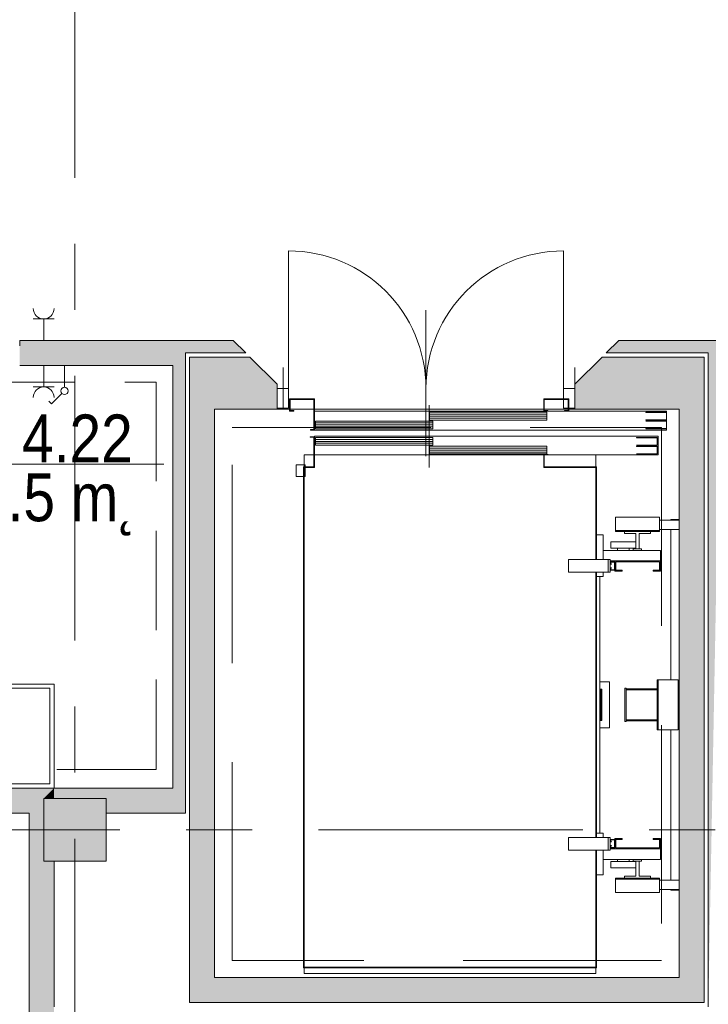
# Model space of a CAD drawing. Header units: centimetres. Extents: x -2424 to 1783, y 5 to 2907.
# Tile 37 of 99: x -39 to 291, y 805 to 1277. Entities that reach past the tile are written whole.
import ezdxf

# ---------------------------------------------------------------- set-up
doc = ezdxf.new("R2010")
doc.units = ezdxf.units.CM
for name, pattern in [('Dash', [60, 30, -30]), ('Długa kreska', [142.875, 95.25, -47.625]), ('Hidden', [71.4375, 47.625, -23.8125]), ('IMPORT-ACAD_ISO02W100', [15875, 12700, -3175]), ('IMPORT-ACAD_ISO10W100', [45, 30, -7.5, 0, -7.5]), ('Oś', [222.25, 127, -31.75, 31.75, -31.75])]:
    doc.linetypes.add(name, pattern=pattern)
for name, color, linetype, lineweight in [('A-AREA-IDEN', 2, 'Continuous', 13), ('A-DETL', 90, 'Continuous', 9), ('A-DETL-GENF', 92, 'Continuous', 9), ('A-DETL-MEDM', 33, 'Continuous', 13), ('A-DOOR', 31, 'Continuous', 13), ('A-FLOR', 192, 'Continuous', 13), ('A-WALL', 113, 'Continuous', 13), ('E-ELEC-EQPM', 71, 'Continuous', 9), ('P-SANR-FIXT', 6, 'Continuous', 9), ('S-COLS', 52, 'Continuous', 13), ('S-GRID', 1, 'Continuous', 13)]:
    doc.layers.add(name, color=color, linetype=linetype, lineweight=lineweight)
doc.layers.add('A-WALL-PATT', color=111, linetype='Continuous', lineweight=13, plot=False)
doc.styles.add('Arial_11', font='arial.ttf', dxfattribs={"width": 0.85, "height": 23})

msp = doc.modelspace()

# ---------------------------------------------------------------- hatches: boundary and pattern name
at = {"layer": 'S-COLS', "lineweight": 9}
msp.add_hatch(color=251, dxfattribs=at).paths.add_polyline_path([(2.38, 873.33), (2.38, 903.33), (-27.62, 903.33), (-27.62, 873.33)], flags=0)

# ---------------------------------------------------------------- linework, layer by layer
at = {"layer": 'A-AREA-IDEN', "color": 251, "lineweight": 9}
msp.add_line((30.05, 1063.89), (-59.71, 1063.89), dxfattribs=at)
at = {"layer": 'A-DETL', "color": 251, "linetype": 'Hidden', "lineweight": 9}
for p, q in [((-131.62, 1103.33), (26.38, 1103.33)), ((26.38, 1103.33), (26.38, 917.33)), ((26.38, 917.33), (-131.62, 917.33))]:
    msp.add_line(p, q, dxfattribs=at)
at = {"layer": 'A-DETL', "color": 251, "linetype": 'Długa kreska', "lineweight": 9}
for p, q in [((62.93, 825.49), (62.93, 1081.49)), ((62.93, 1081.49), (268.93, 1081.49)), ((268.93, 1081.49), (268.93, 825.49)), ((268.93, 825.49), (62.93, 825.49))]:
    msp.add_line(p, q, dxfattribs=at)
at = {"layer": 'A-DETL', "color": 251, "linetype": 'Dash', "lineweight": 9}
for points, knots in [([(-555.62, 1472.57), (-478.91, 1472.57), (-450.62, 1472.57), (-439.12, 1472.57), (-439.12, 1461.07), (-439.12, 1432.79), (-439.12, 1329.11), (-439.12, 1326.28), (-439.12, 1289.33), (-402.17, 1289.33), (-399.34, 1289.33), (54.38, 1289.33), (347.2, 1289.33), (391.67, 1289.33), (413.88, 1267.11), (413.88, 1211.15), (413.88, 1019.9)], [0, 0, 0, 0, 1.274059, 1.834911, 2.395763, 3.964714, 5.438832, 7.007784, 7.847024, 8.686264, 14.083246, 22.278473, 30.929004, 34.961158, 36.402966, 39.45005, 39.45005, 39.45005, 39.45005]), ([(413.88, 1005.83), (413.88, 481.99), (413.88, 459.33), (364.5, 459.33), (291.38, 459.33)], [0, 0, 0, 0, 6.516551, 8.104138, 8.104138, 8.104138, 8.104138])]:
    msp.add_open_spline(points, degree=3, knots=knots, dxfattribs=at)
at = {"layer": 'A-DETL-GENF', "color": 251, "lineweight": 9}
for p, q in [((87.38, 1110.33), (87.38, 1090.33)), ((227.38, 1090.33), (227.38, 1110.33)), ((84.38, 1100.33), (84.38, 1090.78)), ((89.88, 1100.33), (84.38, 1100.33)), ((89.88, 1090.78), (89.88, 1100.33)), ((227.38, 1100.33), (221.88, 1100.33)), ((221.88, 1100.33), (221.88, 1090.78)), ((227.38, 1090.78), (227.38, 1100.33)), ((90.38, 1095.33), (90.38, 1089.33)), ((102.38, 1095.33), (90.38, 1095.33)), ((90.68, 1095.03), (102.08, 1095.03)), ((90.68, 1089.63), (90.68, 1095.03)), ((102.08, 1095.03), (102.08, 1080.63)), ((102.38, 1080.33), (102.38, 1095.33)), ((212.38, 1095.33), (212.38, 1089.33)), ((224.38, 1095.33), (212.38, 1095.33)), ((212.68, 1095.03), (224.08, 1095.03)), ((212.68, 1089.63), (212.68, 1095.03)), ((224.08, 1095.03), (224.08, 1089.63)), ((224.38, 1089.33), (224.38, 1095.33)), ((84.38, 1090.78), (89.88, 1090.78)), ((87.38, 1090.33), (90.38, 1090.33)), ((90.38, 1089.33), (92.38, 1089.33)), ((90.68, 1090.33), (102.08, 1090.33)), ((92.38, 1089.63), (90.68, 1089.63)), ((92.38, 1089.33), (92.38, 1089.63)), ((102.38, 1090.33), (212.38, 1090.33)), ((102.38, 1089.33), (102.38, 1080.33)), ((271.38, 1089.33), (102.38, 1089.33)), ((157.63, 1088.83), (157.63, 1085.13)), ((213.87, 1088.83), (157.63, 1088.83)), ((213.88, 1087.9), (157.63, 1087.9)), ((212.38, 1089.33), (214.38, 1089.33)), ((212.68, 1090.33), (224.08, 1090.33)), ((214.38, 1089.63), (212.68, 1089.63)), ((213.87, 1085.13), (213.87, 1088.83)), ((214.38, 1089.33), (214.38, 1089.63)), ((221.88, 1090.78), (227.38, 1090.78)), ((224.08, 1089.63), (222.38, 1089.63)), ((222.38, 1089.63), (222.38, 1089.33)), ((222.38, 1089.33), (224.38, 1089.33)), ((224.38, 1090.33), (227.38, 1090.33)), ((271.38, 1080.33), (271.38, 1089.33)), ((102.88, 1084.63), (102.88, 1080.93)), ((159.12, 1084.63), (102.88, 1084.63)), ((159.13, 1083.7), (102.88, 1083.7)), ((213.88, 1086.98), (157.63, 1086.98)), ((213.88, 1086.05), (157.63, 1086.05)), ((157.63, 1085.13), (213.87, 1085.13)), ((159.12, 1080.93), (159.12, 1084.63)), ((102.08, 1080.63), (100.38, 1080.63)), ((100.38, 1080.63), (100.38, 1080.33)), ((100.38, 1080.33), (102.38, 1080.33)), ((102.38, 1080.33), (271.38, 1080.33)), ((159.13, 1082.78), (102.88, 1082.78)), ((159.13, 1081.85), (102.88, 1081.85)), ((102.88, 1080.93), (159.12, 1080.93)), ((100.23, 1077.13), (100.23, 1076.83)), ((102.38, 1077.13), (100.23, 1077.13)), ((100.23, 1076.83), (102.08, 1076.83)), ((102.08, 1076.83), (102.08, 1062.63)), ((102.38, 1077.33), (102.38, 1068.48)), ((267.38, 1077.33), (102.38, 1077.33)), ((102.38, 1062.33), (102.38, 1077.13)), ((102.88, 1076.73), (102.88, 1073.03)), ((159.12, 1076.73), (102.88, 1076.73)), ((159.13, 1075.8), (102.88, 1075.8)), ((159.13, 1074.88), (102.88, 1074.88)), ((159.13, 1073.95), (102.88, 1073.95)), ((159.12, 1073.03), (159.12, 1076.73)), ((267.38, 1068.33), (267.38, 1077.33)), ((102.88, 1073.03), (159.12, 1073.03)), ((157.63, 1072.53), (157.63, 1068.83)), ((213.87, 1072.53), (157.63, 1072.53)), ((213.88, 1071.6), (157.63, 1071.6)), ((213.88, 1070.68), (157.63, 1070.68)), ((213.88, 1069.75), (157.63, 1069.75)), ((157.63, 1068.83), (213.87, 1068.83)), ((213.87, 1068.83), (213.87, 1072.53)), ((97.38, 1068.33), (97.38, 1063.58)), ((102.08, 1068.33), (97.38, 1068.33)), ((212.38, 1068.48), (102.38, 1068.48)), ((212.38, 1068.63), (212.38, 1062.33)), ((214.53, 1068.63), (212.38, 1068.63)), ((237.38, 1068.33), (212.68, 1068.33)), ((212.68, 1068.33), (214.53, 1068.33)), ((212.68, 1062.63), (212.68, 1068.33)), ((214.53, 1068.33), (214.53, 1068.63)), ((214.53, 1068.33), (267.38, 1068.33)), ((237.38, 1062.63), (237.38, 1068.33)), ((93.63, 1063.58), (93.63, 1058.08)), ((97.38, 1063.58), (93.63, 1063.58)), ((97.08, 1062.63), (97.08, 822.03)), ((102.08, 1062.63), (97.08, 1062.63)), ((97.38, 1062.63), (97.38, 1063.58)), ((97.38, 1063.58), (97.38, 1062.63)), ((97.88, 1063.58), (97.38, 1063.58)), ((97.38, 1062.33), (97.38, 1058.08)), ((97.38, 1062.33), (102.38, 1062.33)), ((97.38, 822.33), (97.38, 1062.33)), ((97.88, 1062.63), (97.88, 1063.58)), ((97.88, 1058.08), (97.88, 1062.33)), ((97.88, 1062.25), (97.88, 1059.4)), ((97.9, 1062.25), (97.88, 1062.25)), ((97.88, 1059.4), (97.9, 1059.4)), ((97.9, 1059.4), (97.9, 1062.25)), ((212.38, 1062.33), (237.38, 1062.33)), ((237.38, 1062.63), (212.68, 1062.63)), ((237.38, 1062.33), (237.38, 1062.63)), ((237.38, 1062.63), (237.38, 1062.33)), ((237.68, 1062.63), (237.38, 1062.63)), ((237.38, 1062.33), (237.38, 1018.08)), ((237.68, 1018.08), (237.68, 1062.63)), ((93.63, 1058.08), (97.08, 1058.08)), ((97.38, 1058.08), (97.88, 1058.08)), ((246.88, 1038.53), (246.88, 1032.03)), ((267.88, 1038.53), (246.88, 1038.53)), ((267.88, 1032.03), (267.88, 1038.53)), ((277.38, 1037.03), (267.88, 1037.03)), ((273.38, 1037.33), (273.38, 1037.03)), ((277.38, 1037.33), (273.38, 1037.33)), ((277.38, 1037.03), (277.38, 1037.33)), ((277.38, 1032.53), (277.38, 1037.03)), ((246.88, 1032.03), (267.88, 1032.03)), ((246.88, 1032.03), (267.88, 1032.03)), ((246.88, 1031.53), (246.88, 1032.03)), ((267.88, 1031.53), (246.88, 1031.53)), ((251.13, 1031.53), (251.13, 1030.63)), ((263.63, 1031.53), (251.13, 1031.53)), ((263.63, 1030.63), (263.63, 1031.53)), ((267.88, 1032.53), (277.38, 1032.53)), ((267.88, 1032.03), (267.88, 1031.53)), ((273.38, 1032.53), (273.38, 960.33)), ((277.38, 864.13), (277.38, 1032.53)), ((240.88, 1030.03), (237.68, 1030.03)), ((240.88, 1018.08), (240.88, 1030.03)), ((244.58, 1026.58), (244.58, 1023.58)), ((245.03, 1026.58), (244.58, 1026.58)), ((246.33, 1026.58), (245.03, 1026.58)), ((248.28, 1026.58), (246.33, 1026.58)), ((250.58, 1026.58), (248.28, 1026.58)), ((252.87, 1026.58), (250.58, 1026.58)), ((251.13, 1030.63), (256.58, 1030.63)), ((254.82, 1026.58), (252.87, 1026.58)), ((256.12, 1026.58), (254.82, 1026.58)), ((256.58, 1026.58), (256.12, 1026.58)), ((256.58, 1030.63), (256.58, 1023.33)), ((256.58, 1023.58), (256.58, 1026.58)), ((258.18, 1030.63), (263.63, 1030.63)), ((258.18, 1023.33), (258.18, 1030.63)), ((268.43, 1022.53), (240.88, 1022.53)), ((244.58, 1023.58), (245.03, 1023.58)), ((245.03, 1023.58), (246.33, 1023.58)), ((246.33, 1023.58), (248.28, 1023.58)), ((247.83, 1023.58), (247.83, 1022.53)), ((248.04, 1023.58), (247.83, 1023.58)), ((248.63, 1023.58), (248.04, 1023.58)), ((248.28, 1023.58), (250.58, 1023.58)), ((249.52, 1023.58), (248.63, 1023.58)), ((250.58, 1023.58), (249.52, 1023.58)), ((250.58, 1023.58), (252.87, 1023.58)), ((251.63, 1023.58), (250.58, 1023.58)), ((252.52, 1023.58), (251.63, 1023.58)), ((253.12, 1023.58), (252.52, 1023.58)), ((252.87, 1023.58), (254.82, 1023.58)), ((253.33, 1023.58), (253.12, 1023.58)), ((253.33, 1022.53), (253.33, 1023.58)), ((254.82, 1023.58), (256.12, 1023.58)), ((255.38, 1023.33), (255.38, 1022.53)), ((259.38, 1023.33), (255.38, 1023.33)), ((256.12, 1023.58), (256.58, 1023.58)), ((256.58, 1023.33), (258.18, 1023.33)), ((259.38, 1022.53), (259.38, 1023.33)), ((268.43, 1017.53), (268.43, 1022.53)), ((224.28, 1018.08), (243.28, 1018.08)), ((224.28, 1012.08), (224.28, 1018.08)), ((243.28, 1018.08), (243.28, 1012.08)), ((244.28, 1018.08), (243.28, 1018.08)), ((243.28, 1018.08), (243.28, 1012.08)), ((244.28, 1012.08), (244.28, 1018.08)), ((244.28, 1017.53), (268.43, 1017.53)), ((246.48, 1017.53), (244.28, 1017.53)), ((244.28, 1017.03), (244.28, 1015.93)), ((246.48, 1017.03), (244.28, 1017.03)), ((244.48, 1016.83), (246.28, 1016.83)), ((244.88, 1015.93), (244.48, 1016.83)), ((246.28, 1016.83), (246.28, 1013.23)), ((246.48, 1017.03), (246.48, 1017.53)), ((246.48, 1017.53), (246.48, 1012.53)), ((268.38, 1017.53), (246.48, 1017.53)), ((246.48, 1013.03), (246.48, 1017.03)), ((246.98, 1017.03), (267.88, 1017.03)), ((246.98, 1012.53), (246.98, 1017.03)), ((267.88, 1017.03), (267.88, 1012.53)), ((268.38, 1012.53), (268.38, 1017.53)), ((243.28, 1012.08), (224.28, 1012.08)), ((237.38, 1012.08), (237.38, 884.58)), ((237.68, 884.58), (237.68, 1012.08)), ((240.88, 1010.03), (240.88, 1012.08)), ((243.28, 1012.08), (244.28, 1012.08)), ((244.28, 1015.93), (244.88, 1015.93)), ((244.88, 1014.13), (244.28, 1014.13)), ((244.28, 1014.13), (244.28, 1013.03)), ((244.28, 1013.03), (246.48, 1013.03)), ((244.48, 1013.23), (244.88, 1014.13)), ((246.28, 1013.23), (244.48, 1013.23)), ((246.48, 1012.53), (246.98, 1012.53)), ((249.98, 1013.03), (246.98, 1013.03)), ((246.98, 1013.03), (246.98, 1012.53)), ((246.98, 1012.53), (249.98, 1012.53)), ((249.98, 1012.53), (249.98, 1013.03)), ((267.88, 1013.03), (264.88, 1013.03)), ((264.88, 1013.03), (264.88, 1012.53)), ((264.88, 1012.53), (267.88, 1012.53)), ((267.88, 1012.53), (267.88, 1013.03)), ((267.88, 1012.53), (268.38, 1012.53)), ((237.68, 1010.03), (240.88, 1010.03)), ((239.28, 886.63), (239.28, 1010.03)), ((266.88, 960.33), (266.88, 936.33)), ((267.38, 960.33), (266.88, 960.33)), ((267.38, 960.33), (276.88, 960.33)), ((267.38, 936.33), (267.38, 960.33)), ((267.38, 936.33), (267.38, 960.33)), ((276.88, 960.33), (276.88, 936.33)), ((243.93, 959.33), (239.28, 959.33)), ((239.28, 955.83), (239.73, 955.83)), ((239.73, 955.83), (239.73, 940.83)), ((240.28, 955.83), (239.73, 955.83)), ((239.73, 955.83), (239.73, 940.83)), ((240.28, 940.83), (240.28, 955.83)), ((243.93, 937.33), (243.93, 959.33)), ((251.38, 956.33), (251.38, 940.33)), ((251.88, 956.33), (251.38, 956.33)), ((251.88, 940.33), (251.88, 956.33)), ((251.88, 956.08), (251.88, 955.58)), ((266.88, 956.08), (251.88, 956.08)), ((251.88, 955.58), (266.88, 955.58)), ((266.88, 955.58), (266.88, 956.08)), ((251.88, 941.08), (251.88, 940.58)), ((266.88, 941.08), (251.88, 941.08)), ((266.88, 940.58), (266.88, 941.08)), ((239.73, 940.83), (239.28, 940.83)), ((239.28, 937.33), (243.93, 937.33)), ((239.73, 940.83), (240.28, 940.83)), ((251.38, 940.33), (251.88, 940.33)), ((251.88, 940.58), (266.88, 940.58)), ((266.88, 936.33), (267.38, 936.33)), ((276.88, 936.33), (267.38, 936.33)), ((273.38, 936.33), (273.38, 864.13)), ((224.28, 884.58), (243.28, 884.58)), ((224.28, 878.58), (224.28, 884.58)), ((240.88, 886.63), (237.68, 886.63)), ((240.88, 884.58), (240.88, 886.63)), ((243.28, 884.58), (243.28, 878.58)), ((244.28, 884.58), (243.28, 884.58)), ((243.28, 884.58), (243.28, 878.58)), ((244.28, 878.58), (244.28, 884.58)), ((244.28, 883.63), (244.28, 882.53)), ((246.48, 883.63), (244.28, 883.63)), ((244.28, 882.53), (244.88, 882.53)), ((244.88, 880.73), (244.28, 880.73)), ((244.28, 880.73), (244.28, 879.63)), ((244.28, 879.63), (246.48, 879.63)), ((244.48, 883.43), (246.28, 883.43)), ((244.88, 882.53), (244.48, 883.43)), ((244.48, 879.83), (244.88, 880.73)), ((246.28, 879.83), (244.48, 879.83)), ((246.28, 883.43), (246.28, 879.83)), ((246.48, 884.13), (246.48, 879.13)), ((246.98, 884.13), (246.48, 884.13)), ((246.48, 879.63), (246.48, 883.63)), ((246.48, 879.13), (246.48, 879.63)), ((249.98, 884.13), (246.98, 884.13)), ((246.98, 884.13), (246.98, 883.63)), ((246.98, 879.63), (246.98, 884.13)), ((246.98, 883.63), (249.98, 883.63)), ((267.88, 879.63), (246.98, 879.63)), ((249.98, 883.63), (249.98, 884.13)), ((267.88, 884.13), (264.88, 884.13)), ((264.88, 884.13), (264.88, 883.63)), ((264.88, 883.63), (267.88, 883.63)), ((267.88, 883.63), (267.88, 884.13)), ((268.38, 884.13), (267.88, 884.13)), ((267.88, 884.13), (267.88, 879.63)), ((268.38, 879.13), (268.38, 884.13)), ((243.28, 878.58), (224.28, 878.58)), ((237.38, 878.58), (237.38, 822.33)), ((237.68, 822.03), (237.68, 878.58)), ((240.88, 866.63), (240.88, 878.58)), ((243.28, 878.58), (244.28, 878.58)), ((244.28, 879.13), (246.48, 879.13)), ((268.43, 879.13), (244.28, 879.13)), ((246.48, 879.13), (268.38, 879.13)), ((268.43, 874.13), (268.43, 879.13)), ((240.88, 874.13), (268.43, 874.13)), ((244.58, 873.08), (244.58, 870.08)), ((245.03, 873.08), (244.58, 873.08)), ((246.33, 873.08), (245.03, 873.08)), ((248.28, 873.08), (246.33, 873.08)), ((247.83, 874.13), (247.83, 873.08)), ((247.83, 873.08), (248.04, 873.08)), ((248.04, 873.08), (248.63, 873.08)), ((250.58, 873.08), (248.28, 873.08)), ((248.63, 873.08), (249.52, 873.08)), ((249.52, 873.08), (250.58, 873.08)), ((252.87, 873.08), (250.58, 873.08)), ((250.58, 873.08), (251.63, 873.08)), ((251.63, 873.08), (252.52, 873.08)), ((252.52, 873.08), (253.12, 873.08)), ((254.82, 873.08), (252.87, 873.08)), ((253.12, 873.08), (253.33, 873.08)), ((253.33, 873.08), (253.33, 874.13)), ((256.12, 873.08), (254.82, 873.08)), ((255.38, 874.13), (255.38, 873.33)), ((255.38, 873.33), (259.38, 873.33)), ((256.58, 873.08), (256.12, 873.08)), ((256.58, 873.33), (256.58, 866.03)), ((258.18, 873.33), (256.58, 873.33)), ((256.58, 870.08), (256.58, 873.08)), ((258.18, 866.03), (258.18, 873.33)), ((259.38, 873.33), (259.38, 874.13)), ((237.68, 866.63), (240.88, 866.63)), ((244.58, 870.08), (245.03, 870.08)), ((245.03, 870.08), (246.33, 870.08)), ((246.33, 870.08), (248.28, 870.08)), ((248.28, 870.08), (250.58, 870.08)), ((250.58, 870.08), (252.87, 870.08)), ((251.13, 866.03), (251.13, 865.13)), ((256.58, 866.03), (251.13, 866.03)), ((252.87, 870.08), (254.82, 870.08)), ((254.82, 870.08), (256.12, 870.08)), ((256.12, 870.08), (256.58, 870.08)), ((263.63, 866.03), (258.18, 866.03)), ((263.63, 865.13), (263.63, 866.03)), ((246.88, 864.63), (246.88, 865.13)), ((246.88, 865.13), (267.88, 865.13)), ((267.88, 864.63), (246.88, 864.63)), ((246.88, 864.63), (246.88, 858.13)), ((267.88, 864.63), (246.88, 864.63)), ((251.13, 865.13), (263.63, 865.13)), ((267.88, 865.13), (267.88, 864.63)), ((267.88, 858.13), (267.88, 864.63)), ((277.38, 864.13), (267.88, 864.13)), ((277.38, 859.63), (277.38, 864.13)), ((246.88, 858.13), (267.88, 858.13)), ((277.38, 859.63), (267.88, 859.63)), ((273.38, 859.63), (273.38, 859.33)), ((273.38, 859.33), (277.38, 859.33)), ((277.38, 859.33), (277.38, 859.63)), ((97.08, 822.03), (237.68, 822.03)), ((237.38, 822.33), (97.38, 822.33)), ((97.38, 822.03), (97.38, 819.33)), ((97.38, 819.33), (237.38, 819.33)), ((237.38, 819.33), (237.38, 822.03))]:
    msp.add_line(p, q, dxfattribs=at)
at = {"layer": 'A-DETL-GENF', "color": 251, "linetype": 'IMPORT-ACAD_ISO10W100', "lineweight": 9}
msp.add_line((157.38, 1062.33), (157.38, 1098.33), dxfattribs=at)
at = {"layer": 'A-DETL-GENF', "color": 251, "linetype": 'IMPORT-ACAD_ISO02W100', "lineweight": 9}
for p, q in [((261.38, 1088.83), (261.38, 1088.73)), ((271.38, 1088.83), (261.38, 1088.83)), ((261.38, 1088.73), (271.28, 1088.73)), ((271.28, 1088.73), (271.28, 1085.23)), ((271.38, 1085.13), (271.38, 1088.83)), ((261.38, 1085.23), (261.38, 1085.13)), ((271.28, 1085.23), (261.38, 1085.23)), ((261.38, 1085.13), (271.38, 1085.13)), ((261.38, 1084.63), (261.38, 1084.53)), ((271.38, 1084.63), (261.38, 1084.63)), ((261.38, 1084.53), (271.28, 1084.53)), ((271.28, 1084.53), (271.28, 1081.03)), ((271.38, 1080.93), (271.38, 1084.63)), ((261.38, 1081.03), (261.38, 1080.93)), ((271.28, 1081.03), (261.38, 1081.03)), ((261.38, 1080.93), (271.38, 1080.93)), ((256.88, 1076.73), (256.88, 1076.63)), ((266.88, 1076.73), (256.88, 1076.73)), ((256.88, 1076.63), (266.78, 1076.63)), ((266.78, 1076.63), (266.78, 1073.13)), ((266.88, 1073.03), (266.88, 1076.73)), ((256.88, 1073.13), (256.88, 1073.03)), ((266.78, 1073.13), (256.88, 1073.13)), ((256.88, 1073.03), (266.88, 1073.03)), ((256.88, 1072.53), (256.88, 1072.43)), ((266.88, 1072.53), (256.88, 1072.53)), ((256.88, 1072.43), (266.78, 1072.43)), ((256.88, 1068.93), (256.88, 1068.83)), ((266.78, 1068.93), (256.88, 1068.93)), ((256.88, 1068.83), (266.88, 1068.83)), ((266.78, 1072.43), (266.78, 1068.93)), ((266.88, 1068.83), (266.88, 1072.53))]:
    msp.add_line(p, q, dxfattribs=at)
at = {"layer": 'A-DETL-MEDM', "color": 251, "lineweight": 9}
for p, q in [((89.88, 1100.33), (84.38, 1100.33)), ((84.38, 1100.33), (84.38, 1090.78)), ((89.88, 1090.78), (89.88, 1100.33)), ((221.88, 1090.78), (221.88, 1100.33)), ((221.88, 1100.33), (227.38, 1100.33)), ((227.38, 1100.33), (227.38, 1090.78)), ((84.38, 1090.78), (89.88, 1090.78)), ((227.38, 1090.78), (221.88, 1090.78))]:
    msp.add_line(p, q, dxfattribs=at)
at = {"layer": 'A-DOOR', "color": 251, "lineweight": 9}
for p, q in [((89.88, 1100.33), (89.88, 1166.33)), ((221.88, 1100.33), (221.88, 1166.33)), ((155.88, 1137.83), (155.88, 1067.83))]:
    msp.add_line(p, q, dxfattribs=at)
for centre, start, end in [((89.88, 1100.33), 0, 90), ((221.88, 1100.33), 90, 180)]:
    msp.add_arc(centre, 66, start, end, dxfattribs=at)
at = {"layer": 'A-FLOR', "color": 251, "lineweight": 9}
msp.add_line((84.38, 1090.33), (227.38, 1090.33), dxfattribs=at)
at = {"layer": 'A-WALL', "color": 251, "lineweight": 9}
for p, q in [((63.38, 1123.33), (-39.12, 1123.33)), ((-39.12, 1123.33), (-39.12, 1120.83)), ((69.38, 1117.33), (63.38, 1123.33)), ((248.38, 1123.33), (242.38, 1117.33)), ((297.38, 1123.33), (248.38, 1123.33)), ((40.38, 896.33), (40.38, 1117.33)), ((40.38, 1117.33), (69.38, 1117.33)), ((242.38, 1117.33), (291.38, 1117.33)), ((291.38, 1117.33), (291.38, 803.33)), ((-39.12, 1111.33), (34.38, 1111.33)), ((34.38, 1111.33), (34.38, 908.33)), ((42.38, 1115.33), (42.38, 805.33)), ((71.38, 1115.33), (42.38, 1115.33)), ((84.38, 1102.33), (71.38, 1115.33)), ((240.38, 1115.33), (227.38, 1102.33)), ((289.38, 1115.33), (240.38, 1115.33)), ((289.38, 805.33), (289.38, 1115.33)), ((84.38, 1100.33), (84.38, 1102.33)), ((227.38, 1102.33), (227.38, 1100.33)), ((54.38, 817.33), (54.38, 1090.33)), ((54.38, 1090.33), (84.38, 1090.33)), ((84.38, 1090.33), (84.38, 1090.78)), ((227.38, 1090.78), (227.38, 1090.33)), ((227.38, 1090.33), (277.38, 1090.33)), ((277.38, 1090.33), (277.38, 817.33)), ((34.38, 908.33), (-139.62, 908.33)), ((-310.62, 896.33), (-34.62, 896.33)), ((-34.62, 896.33), (-34.62, 637.33)), ((2.38, 896.33), (40.38, 896.33)), ((-22.62, 803.33), (-22.62, 873.33)), ((277.38, 817.33), (54.38, 817.33)), ((42.38, 805.33), (289.38, 805.33))]:
    msp.add_line(p, q, dxfattribs=at)
at = {"layer": 'A-WALL-PATT', "color": 251, "linetype": 'Continuous', "lineweight": 9, "extrusion": (0, 0, -1)}
for points in [[(39.12, 1120.83), (-37.38, 1123.33), (39.12, 1123.33)], [(-37.38, 1123.33), (39.12, 1120.83), (39.12, 1111.33)], [(-37.38, 1123.33), (39.12, 1111.33), (-37.38, 1111.33)], [(-37.38, 1117.33), (-63.38, 1123.33), (-37.38, 1123.33)], [(-63.38, 1123.33), (-37.38, 1117.33), (-40.38, 1117.33)], [(-63.38, 1123.33), (-40.38, 1117.33), (-69.38, 1117.33)], [(-291.38, 1117.33), (-248.18, 1123.13), (-242.38, 1117.33)], [(-248.18, 1123.13), (-291.38, 1117.33), (-248.38, 1123.33)], [(-248.38, 1123.33), (-291.38, 1117.33), (-291.38, 1123.33)], [(-291.38, 803.33), (-297.38, 1123.33), (-291.38, 1123.33)], [(-37.38, 1111.33), (-40.38, 896.33), (-40.38, 1117.33)], [(-40.38, 1117.33), (-37.38, 1117.33), (-37.38, 1111.33)], [(-34.38, 1111.33), (-34.38, 896.33), (-37.38, 1111.33)], [(-37.38, 1111.33), (-34.38, 896.33), (-40.38, 896.33)], [(-42.38, 1090.33), (-71.38, 1115.33), (-42.38, 1115.33)], [(-71.38, 1115.33), (-42.38, 1090.33), (-84.38, 1090.33)], [(-71.38, 1115.33), (-84.38, 1090.33), (-84.38, 1102.33)], [(-227.38, 1090.78), (-277.38, 1090.33), (-240.38, 1115.33)], [(-240.38, 1115.33), (-227.38, 1102.33), (-227.38, 1090.78)], [(-240.38, 1115.33), (-277.38, 1090.33), (-277.38, 1115.33)], [(-277.38, 817.33), (-289.38, 1115.33), (-277.38, 1115.33)], [(-289.38, 1115.33), (-277.38, 817.33), (-289.38, 817.33)], [(-42.38, 935.11), (-54.38, 805.33), (-42.38, 1090.33)], [(-42.38, 1090.33), (-54.38, 805.33), (-54.38, 1090.33)], [(-277.38, 1090.33), (-227.38, 1090.78), (-227.38, 1090.33)], [(-54.38, 805.33), (-42.38, 935.11), (-42.38, 805.33)], [(139.62, 902.33), (34.62, 908.33), (139.62, 908.33)], [(34.62, 908.33), (139.62, 902.33), (139.62, 896.33)], [(34.62, 908.33), (139.62, 896.33), (34.62, 896.33)], [(34.62, 908.33), (34.62, 566.83), (22.62, 566.83)], [(34.62, 908.33), (22.62, 566.83), (27.62, 873.33)], [(34.62, 908.33), (27.62, 873.33), (27.62, 903.33)], [(27.62, 903.33), (22.62, 908.33), (34.62, 908.33)], [(22.62, 908.33), (27.62, 903.33), (22.62, 903.33)], [(22.62, 903.33), (-34.38, 908.33), (22.62, 908.33)], [(-34.38, 908.33), (22.62, 903.33), (-2.38, 903.33)], [(-34.38, 908.33), (-2.38, 903.33), (-2.38, 896.33)], [(-34.38, 908.33), (-2.38, 896.33), (-8.65, 896.33)], [(-34.38, 908.33), (-8.65, 896.33), (-34.38, 896.33)], [(27.62, 873.33), (22.62, 566.83), (22.62, 873.33)], [(-54.38, 805.33), (-289.38, 817.33), (-54.38, 817.33)], [(-289.38, 817.33), (-54.38, 805.33), (-289.38, 805.33)]]:
    msp.add_solid(points, dxfattribs=at)
at = {"layer": 'A-WALL-PATT', "color": 251, "linetype": 'Continuous', "lineweight": 9}
for points in [[(34.38, 896.33), (34.38, 1111.33), (34.38, 908.33)], [(-34.62, 566.83), (-34.62, 908.33), (-34.62, 625.33)]]:
    msp.add_solid(points, dxfattribs=at)
at = {"layer": 'E-ELEC-EQPM', "color": 251, "lineweight": 9}
for p, q in [((-32.62, 1133.66), (-22.62, 1133.66)), ((-27.62, 1133.66), (-27.62, 1123.33)), ((-27.62, 1100.99), (-27.62, 1111.33)), ((-17.62, 1100.83), (-17.62, 1111.33)), ((-32.62, 1100.99), (-22.62, 1100.99)), ((-18.86, 1097.84), (-23.8, 1092.9)), ((-23.8, 1092.9), (-25.11, 1094.21))]:
    msp.add_line(p, q, dxfattribs=at)
msp.add_circle((-17.62, 1099.08), 1.75, dxfattribs=at)
for centre, start, end in [((-27.62, 1138.66), 180, 0), ((-27.62, 1095.99), 0, 180)]:
    msp.add_arc(centre, 5, start, end, dxfattribs=at)
at = {"layer": 'P-SANR-FIXT', "color": 251, "lineweight": 9}
for p, q in [((-82.62, 958.33), (-22.62, 958.33)), ((-80.62, 956.33), (-24.62, 956.33)), ((-24.62, 956.33), (-24.62, 910.33)), ((-22.62, 958.33), (-22.62, 908.33)), ((-24.62, 910.33), (-80.62, 910.33))]:
    msp.add_line(p, q, dxfattribs=at)
at = {"layer": 'S-COLS', "color": 251, "lineweight": 9}
for p, q in [((2.38, 903.33), (-27.62, 903.33)), ((-27.62, 903.33), (-27.62, 873.33)), ((2.38, 873.33), (2.38, 903.33)), ((-27.62, 873.33), (2.38, 873.33))]:
    msp.add_line(p, q, dxfattribs=at)
at = {"layer": 'S-GRID', "color": 251, "linetype": 'Oś', "lineweight": 9}
for p, q in [((-12.62, 2884.27), (-12.62, 27.13)), ((1342.46, 888.33), (-1368.76, 888.33))]:
    msp.add_line(p, q, dxfattribs=at)

# ---------------------------------------------------------------- texts
at = {"layer": 'A-AREA-IDEN', "color": 251, "lineweight": 9, "style": 'Arial_11', "width": 0.85}
for s, p in [('4.22', (-38.01, 1064.78)), ('3.5 m˛', (-60.12, 1036.5))]:
    msp.add_text(s, height=23, dxfattribs=at).set_placement(p)

doc.saveas('drawing.dxf')
